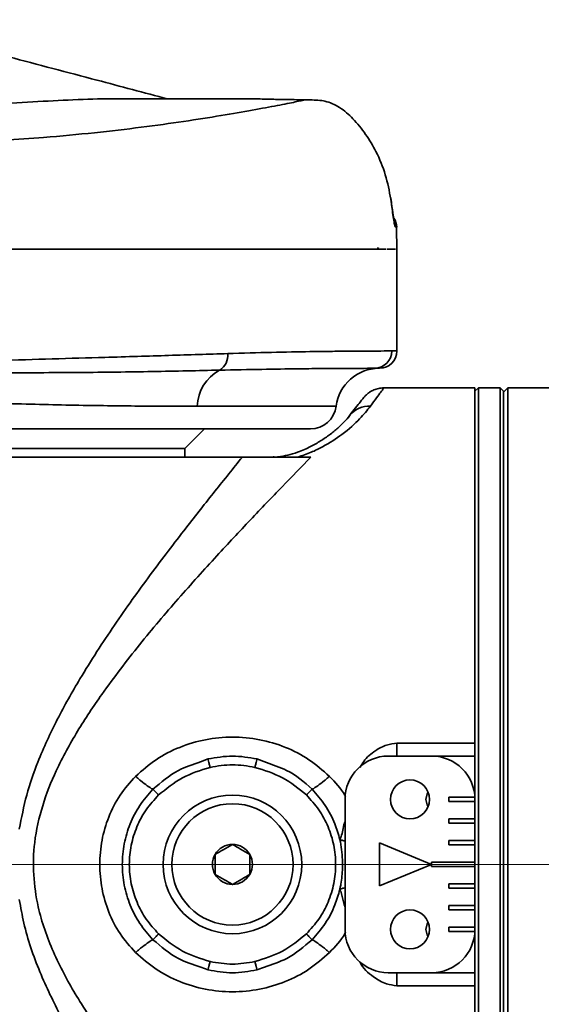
# Model space of a CAD drawing. Header units: millimetres. Extents: x 6316 to 18291, y -19059 to -9021.
# Tile 36 of 146: x 11685 to 11745, y -15825 to -15711. Entities that reach past the tile are written whole.
import ezdxf

# ---------------------------------------------------------------- set-up
doc = ezdxf.new("R2010")
doc.units = ezdxf.units.MM
doc.header["$LTSCALE"] = 10
doc.header["$PDSIZE"] = -1
doc.linetypes.add('CENTER', pattern=[50.8, 31.75, -6.35, 6.35, -6.35])
doc.layers.get('Defpoints').update_dxf_attribs({"true_color": 0x5e5e5e})
doc.layers.add('中心线层', color=1, linetype='CENTER')
doc.dimstyles.new('ISO-25', dxfattribs={"dimscale": 20, "dimtxt": 4, "dimasz": 3.05, "dimexe": 3, "dimexo": 0.625, "dimtad": 1, "dimdec": 0, "dimtxsty": 'Standard', "dimcen": 2.5, "dimclrd": 1, "dimclre": 1, "dimclrt": 4, "dimadec": 1, "dimazin": 2, "dimtfac": 1, "dimtdec": 0, "dimtmove": 0, "dimatfit": 0, "dimfxl": 1, "dimarcsym": 0})

# ---------------------------------------------------------------- blocks, each defined once
blk = doc.blocks.new('*D144')
at = {"layer": 'Defpoints', "color": 0, "linetype": 'ByBlock', "lineweight": 20, "transparency": 16777216}
for p in [(12383.33, -15287.41), (10584.24, -15808.37)]:
    blk.add_point(p, dxfattribs=at)
at = {"layer": '中心线层', "color": 1, "linetype": 'ByBlock', "lineweight": -2, "transparency": 16777216}
blk.add_line((10584.24, -15808.37), (12324.74, -15304.37), dxfattribs=at)
at = {"layer": '中心线层', "color": 1, "linetype": 'ByBlock', "lineweight": 20, "transparency": 16777216}
blk.add_solid([(12321.91, -15294.61), (12327.57, -15314.14), (12383.33, -15287.41)], dxfattribs=at)
at = {"layer": '中心线层', "color": 4, "linetype": 'ByBlock', "lineweight": 20, "transparency": 16777216, "insert": (11439.89, -15505.95), "char_height": 80, "attachment_point": 5, "rotation": 16.1496}
blk.add_mtext('R1873', dxfattribs=at)

msp = doc.modelspace()

# ---------------------------------------------------------------- linework, layer by layer
at = {"color": 7, "linetype": 'Continuous', "lineweight": 35}
for p, q in [((11712.27, -15720.03), (11695.58, -15720.03)), ((11728.21, -15734.82), (11728.07, -15734.82)), ((11728.24, -15737.48), (11728.2, -15734.82)), ((11725.95, -15737.38), (11726.09, -15737.18)), ((11728.24, -15749.26), (11728.24, -15737.38)), ((11726.24, -15751.12), (11725.66, -15751.12)), ((11737.24, -15753.37), (11726.73, -15753.37)), ((11737.64, -15753.37), (11737.24, -15753.77)), ((11737.24, -15753.37), (11737.24, -15794.38)), ((11740.14, -15753.37), (11737.64, -15753.37)), ((11737.64, -15753.37), (11737.64, -15863.37)), ((11740.54, -15753.77), (11740.14, -15753.37)), ((11740.14, -15753.37), (11740.14, -15863.37)), ((11741.04, -15753.37), (11740.54, -15753.87)), ((11740.54, -15862.97), (11740.54, -15753.77)), ((11746.24, -15753.37), (11741.04, -15753.37)), ((11741.04, -15753.37), (11741.04, -15863.37)), ((11721.22, -15755.5), (11705.18, -15755.5)), ((11723.04, -15756.21), (11722.76, -15756.56)), ((11718.24, -15758.12), (11674.74, -15758.12)), ((11703.74, -15760.38), (11706, -15758.12)), ((11703.74, -15760.38), (11618.74, -15760.38)), ((11703.74, -15761.37), (11703.74, -15760.38)), ((11710.38, -15761.37), (11675.28, -15761.37)), ((11728.24, -15794.38), (11737.24, -15794.38)), ((11737.24, -15794.38), (11737.24, -15795.87)), ((11705.56, -15796.53), (11706.42, -15796.2)), ((11712.07, -15796.2), (11714.28, -15797.05)), ((11732.24, -15795.87), (11727.24, -15795.87)), ((11737.24, -15795.87), (11732.24, -15795.87)), ((11737.24, -15800.87), (11737.24, -15795.87)), ((11722.24, -15800.87), (11722.24, -15815.87)), ((11737.23, -15800.62), (11734.23, -15800.62)), ((11734.23, -15800.62), (11734.23, -15801.12)), ((11737.23, -15801.12), (11737.23, -15800.62)), ((11737.24, -15815.87), (11737.24, -15800.87)), ((11734.23, -15801.12), (11737.23, -15801.12)), ((11737.23, -15803.12), (11734.23, -15803.12)), ((11734.23, -15803.12), (11734.23, -15803.62)), ((11737.23, -15803.62), (11737.23, -15803.12)), ((11734.23, -15803.62), (11737.23, -15803.62)), ((11732.22, -15808.37), (11726.22, -15805.89)), ((11726.22, -15805.89), (11726.22, -15810.86)), ((11737.23, -15805.62), (11734.23, -15805.62)), ((11734.23, -15805.62), (11734.23, -15806.12)), ((11734.23, -15806.12), (11737.23, -15806.12)), ((11737.23, -15806.12), (11737.23, -15805.62)), ((11726.22, -15810.86), (11732.22, -15808.37)), ((11732.23, -15808.12), (11732.23, -15808.62)), ((11737.23, -15808.12), (11732.23, -15808.12)), ((11732.23, -15808.62), (11737.23, -15808.62)), ((11737.23, -15808.62), (11737.23, -15808.12)), ((11737.23, -15810.62), (11734.23, -15810.62)), ((11734.23, -15810.62), (11734.23, -15811.12)), ((11734.23, -15811.12), (11737.23, -15811.12)), ((11737.23, -15811.12), (11737.23, -15810.62)), ((11737.23, -15813.12), (11734.23, -15813.12)), ((11734.23, -15813.12), (11734.23, -15813.62)), ((11737.23, -15813.62), (11737.23, -15813.12)), ((11734.23, -15813.62), (11737.23, -15813.62)), ((11737.23, -15815.62), (11734.23, -15815.62)), ((11734.23, -15815.62), (11734.23, -15816.12)), ((11737.23, -15816.12), (11737.23, -15815.62)), ((11734.23, -15816.12), (11737.23, -15816.12)), ((11737.24, -15820.87), (11737.24, -15815.87)), ((11706.42, -15820.55), (11705.57, -15820.22)), ((11712.93, -15820.22), (11712.07, -15820.55)), ((11727.24, -15820.87), (11732.24, -15820.87)), ((11732.24, -15820.87), (11737.24, -15820.87)), ((11737.24, -15820.87), (11737.24, -15822.37)), ((11737.24, -15822.37), (11728.24, -15822.37)), ((11737.24, -15822.37), (11737.24, -15863.37))]:
    msp.add_line(p, q, dxfattribs=at)
at = {"color": 7, "linetype": 'Continuous', "lineweight": 35, "flags": 128}
for points in [[(11722.61, -15756.82), (11722.67, -15756.72), (11722.82, -15756.5)], [(11731.83, -15800.03), (11731.72, -15800.24), (11731.59, -15800.87)], [(11731.59, -15800.87), (11731.72, -15801.51), (11731.83, -15801.72)], [(11731.83, -15815.03), (11731.72, -15815.24), (11731.59, -15815.87)], [(11731.59, -15815.87), (11731.72, -15816.51), (11731.83, -15816.72)]]:
    msp.add_lwpolyline(points, dxfattribs=at)
at = {"color": 7, "linetype": 'Continuous', "lineweight": 35}
for centre, radius in [((11729.74, -15800.87), 2.25), ((11709.24, -15808.37), 8), ((11709.24, -15808.37), 7), ((11729.74, -15815.87), 2.25)]:
    msp.add_circle(centre, radius, dxfattribs=at)
for centre, radius, start, end in [((11726.22, -15734.88), 2, 1.7114, 33.54), ((11726.07, -15734.88), 2, 1.7196, 23.7825), ((11706.69, -15749.63), 2.01, 302.2378, 6.0538), ((11725.65, -15749.13), 1.99, 270.29, 0.2871), ((11726.24, -15749.12), 2, 270, 359.5821), ((11710.01, -15755.62), 4.84, 117.764, 178.6096), ((11726.18, -15756.12), 5, 90, 172.8192), ((11718.24, -15755.12), 3, 270, 352.8192), ((11724.97, -15758.26), 2.77, 85.9422, 140.7473), ((11727.24, -15800.87), 5, 90, 180), ((11732.24, -15800.87), 5, 0, 90), ((11709.24, -15808.37), 2.31, 90, 150), ((11709.24, -15808.37), 2.31, 30, 90), ((11709.24, -15808.37), 2.31, 150, 210), ((11709.24, -15808.37), 2.31, 330, 30), ((11709.24, -15808.37), 2.31, 210, 270), ((11709.24, -15808.37), 2.31, 270, 330), ((11727.24, -15815.87), 5, 180, 270), ((11732.24, -15815.87), 5, 270, 0)]:
    msp.add_arc(centre, radius, start, end, dxfattribs=at)
for points, knots in [([(11701.76, -15720.03), (11699.04, -15719.31), (11692.91, -15717.68), (11686.77, -15716.07), (11683.37, -15715.17)], [0, 0, 0, 0, 0.444732, 1, 1, 1, 1]), ([(11668.24, -15725.25), (11669.89, -15725.24), (11673.18, -15725.22), (11678.06, -15725.06), (11682.83, -15724.82), (11687.98, -15724.45), (11693.36, -15723.95), (11698.79, -15723.31), (11703.7, -15722.63), (11708.01, -15721.95), (11711.65, -15721.31), (11714.51, -15720.78), (11716.65, -15720.35), (11717.39, -15720.2), (11717.77, -15720.13)], [0, 0, 0, 0, 0.068524, 0.137048, 0.205573, 0.274098, 0.365436, 0.456778, 0.548119, 0.639461, 0.730803, 0.822142, 0.911071, 1, 1, 1, 1]), ([(11670.16, -15721.66), (11672.06, -15721.49), (11675.87, -15721.15), (11681.22, -15720.71), (11686.25, -15720.35), (11690.94, -15720.12), (11694.04, -15720), (11695.46, -15720.03), (11695.58, -15720.04)], [0, 0, 0, 0, 0.191845, 0.383674, 0.579414, 0.775146, 0.980549, 1, 1, 1, 1]), ([(11712.31, -15720.03), (11712.31, -15720.03), (11712.31, -15720.03), (11712.3, -15720.03), (11712.3, -15720.03), (11712.3, -15720.03)], [0, 0, 0, 0, 0.233336, 0.852132, 1, 1, 1, 1]), ([(11717.77, -15720.13), (11717.01, -15720.12), (11715.5, -15720.11), (11713.73, -15720.07), (11712.56, -15720.04), (11712.4, -15720.03), (11712.32, -15720.03)], [0, 0, 0, 0, 0.261746, 0.524133, 0.787282, 1, 1, 1, 1]), ([(11719.56, -15720.23), (11718.96, -15720.18), (11718.36, -15720.13), (11717.77, -15720.13), (11717.77, -15720.13)], [0, 0, 0, 0, 0.999967, 1, 1, 1, 1]), ([(11727.52, -15731.6), (11727.35, -15730.65), (11726.99, -15728.76), (11725.95, -15726.25), (11724.66, -15724.09), (11723.26, -15722.35), (11721.72, -15720.97), (11720.4, -15720.38), (11719.68, -15720.25), (11719.56, -15720.23)], [0, 0, 0, 0, 0.196939, 0.393636, 0.55294, 0.71204, 0.849441, 0.974899, 1, 1, 1, 1]), ([(11727.92, -15734.16), (11727.92, -15734.16), (11727.92, -15734.17), (11727.9, -15734.09), (11727.86, -15733.86), (11727.78, -15733.38), (11727.68, -15732.64), (11727.59, -15731.95), (11727.53, -15731.55), (11727.52, -15731.46)], [0, 0, 0, 0, 0.022576, 0.110365, 0.245616, 0.433321, 0.671867, 0.927809, 1, 1, 1, 1]), ([(11727.83, -15733.68), (11727.82, -15733.6), (11727.78, -15733.34), (11727.69, -15732.68), (11727.59, -15731.99), (11727.53, -15731.59), (11727.52, -15731.5)], [0, 0, 0, 0, 0.155042, 0.502362, 0.885052, 1, 1, 1, 1]), ([(11728.07, -15734.82), (11728.06, -15734.8), (11728.02, -15734.77), (11727.93, -15734.4), (11727.81, -15733.67), (11727.67, -15732.7), (11727.57, -15731.97), (11727.52, -15731.6)], [0, 0, 0, 0, 0.130955, 0.342995, 0.557562, 0.776404, 1, 1, 1, 1]), ([(11668.24, -15737.38), (11670.73, -15737.38), (11675.69, -15737.38), (11682.79, -15737.38), (11689.46, -15737.38), (11695.64, -15737.38), (11701.48, -15737.38), (11706.89, -15737.38), (11711.79, -15737.38), (11715.67, -15737.38), (11717.62, -15737.38), (11718.36, -15737.38)], [0, 0, 0, 0, 0.1252434, 0.2504874, 0.3638568, 0.4775884, 0.590959, 0.7043309, 0.8180647, 0.9314372, 1, 1, 1, 1]), ([(11668.24, -15737.38), (11670.86, -15737.38), (11676.09, -15737.38), (11683.82, -15737.38), (11691.26, -15737.38), (11698.32, -15737.38), (11704.87, -15737.38), (11710.78, -15737.38), (11715.97, -15737.38), (11720.35, -15737.38), (11723.79, -15737.38), (11726.04, -15737.38), (11726.73, -15737.38), (11726.96, -15737.38)], [0, 0, 0, 0, 0.0953, 0.190256, 0.285833, 0.380782, 0.47602, 0.571421, 0.666323, 0.761749, 0.856899, 0.95202, 1, 1, 1, 1]), ([(11727.06, -15737.38), (11727.41, -15737.38), (11727.95, -15737.38), (11728.04, -15737.38), (11728.08, -15737.38)], [0, 0, 0, 0, 0.648068, 1, 1, 1, 1]), ([(11682.19, -15750.23), (11684.28, -15750.16), (11688.5, -15750.03), (11695.13, -15749.84), (11702.07, -15749.63), (11706.47, -15749.49), (11708.69, -15749.42)], [0, 0, 0, 0, 0.214938, 0.432461, 0.713303, 1, 1, 1, 1]), ([(11708.69, -15749.42), (11710.42, -15749.37), (11713.9, -15749.27), (11717.83, -15749.2), (11720.84, -15749.16), (11723.09, -15749.14), (11724.96, -15749.13), (11726.61, -15749.12), (11727.27, -15749.12), (11727.64, -15749.12)], [0, 0, 0, 0, 0.175503, 0.353643, 0.474328, 0.595013, 0.719202, 0.843393, 1, 1, 1, 1]), ([(11727.64, -15749.12), (11727.81, -15749.12), (11728.18, -15749.12), (11728.17, -15749.12), (11728.17, -15749.12)], [0, 0, 0, 0, 0.469608, 1, 1, 1, 1]), ([(11707.76, -15751.33), (11706.53, -15751.36), (11704.05, -15751.42), (11700.04, -15751.49), (11695.86, -15751.56), (11691.48, -15751.6), (11686.89, -15751.63), (11683.69, -15751.63), (11682.09, -15751.63)], [0, 0, 0, 0, 0.167902, 0.336985, 0.500476, 0.663967, 0.831985, 1, 1, 1, 1]), ([(11720.4, -15751.14), (11720.03, -15751.14), (11718.97, -15751.15), (11716.46, -15751.18), (11712.74, -15751.23), (11709.43, -15751.3), (11707.76, -15751.33)], [0, 0, 0, 0, 0.119829, 0.347856, 0.671619, 1, 1, 1, 1]), ([(11725.66, -15751.12), (11725.32, -15751.12), (11724.7, -15751.12), (11723.18, -15751.13), (11721.8, -15751.13), (11720.74, -15751.14), (11720.4, -15751.14)], [0, 0, 0, 0, 0.342264, 0.606683, 0.871101, 1, 1, 1, 1]), ([(11726.73, -15753.38), (11726.53, -15753.39), (11726.13, -15753.41), (11725.6, -15753.59), (11725.16, -15753.81), (11724.85, -15754.04), (11724.63, -15754.24), (11724.51, -15754.37), (11724.46, -15754.43), (11724.44, -15754.45), (11724.43, -15754.46), (11724.43, -15754.46), (11724.43, -15754.47), (11724.42, -15754.47), (11724.42, -15754.47), (11724.42, -15754.48), (11724.42, -15754.48)], [0, 0, 0, 0, 0.199118, 0.388501, 0.548907, 0.677958, 0.772427, 0.830666, 0.85184, 0.857226, 0.860872, 0.865014, 0.871944, 0.888095, 0.949061, 1, 1, 1, 1]), ([(11726.73, -15753.39), (11726.72, -15753.4), (11726.7, -15753.43), (11726.4, -15753.83), (11725.92, -15754.48), (11725.42, -15755.15), (11725.17, -15755.49)], [0, 0, 0, 0, 0.2225031, 0.476225, 0.7381027, 1, 1, 1, 1]), ([(11705.18, -15755.5), (11703.26, -15755.5), (11699.23, -15755.49), (11693.28, -15755.42), (11688, -15755.32), (11684.43, -15755.22), (11682.18, -15755.15), (11681.35, -15755.12)], [0, 0, 0, 0, 0.281135, 0.591145, 0.749839, 0.908531, 1, 1, 1, 1]), ([(11724.42, -15754.48), (11724.42, -15754.48), (11724.42, -15754.47), (11724.4, -15754.5), (11724.31, -15754.62), (11724, -15754.99), (11723.5, -15755.62), (11723.02, -15756.23), (11722.78, -15756.54)], [0, 0, 0, 0, 0.001228, 0.061051, 0.253459, 0.498659, 0.748322, 1, 1, 1, 1]), ([(11724.41, -15754.49), (11724.41, -15754.49), (11724.41, -15754.49), (11724.4, -15754.51), (11724.39, -15754.51)], [0, 0, 0, 0, 0.639792, 1, 1, 1, 1]), ([(11722.84, -15756.51), (11722.68, -15756.69), (11722.35, -15757.09), (11721.59, -15757.87), (11720.66, -15758.66), (11719.62, -15759.39), (11718.44, -15760.08), (11717.19, -15760.66), (11715.97, -15761.07), (11714.98, -15761.29), (11714.28, -15761.37), (11713.99, -15761.35), (11713.93, -15761.34)], [0, 0, 0, 0, 0.141536, 0.30675, 0.449569, 0.574207, 0.685691, 0.802308, 0.881191, 0.949806, 0.990014, 1, 1, 1, 1]), ([(11725.17, -15755.49), (11724.8, -15755.96), (11724.04, -15756.91), (11722.19, -15758.6), (11720.14, -15759.95), (11718.35, -15760.84), (11717.3, -15761.19), (11716.77, -15761.37)], [0, 0, 0, 0, 0.277931, 0.56409, 0.784387, 0.890954, 1, 1, 1, 1]), ([(11684.62, -15804.31), (11684.88, -15802.99), (11685.38, -15800.34), (11686.88, -15796.08), (11688.95, -15791.58), (11691.96, -15786.3), (11695.58, -15780.7), (11699.75, -15774.9), (11703.68, -15769.78), (11707.25, -15765.23), (11709.34, -15762.66), (11710.38, -15761.37)], [0, 0, 0, 0, 0.072833, 0.145748, 0.245334, 0.345017, 0.485093, 0.625509, 0.765617, 0.882824, 1, 1, 1, 1]), ([(11718.29, -15761.37), (11717.2, -15762.48), (11715.03, -15764.71), (11711.34, -15768.56), (11707.32, -15772.87), (11702.99, -15777.65), (11698.48, -15782.96), (11694.55, -15788.09), (11691.29, -15792.95), (11688.93, -15797.23), (11687.22, -15801.55), (11686.29, -15805.62), (11686.18, -15809.59), (11686.6, -15812.51), (11687.48, -15815.93), (11689.03, -15819.79), (11692, -15824.96), (11695.65, -15830.2), (11698.45, -15833.63), (11699.85, -15835.35)], [0, 0, 0, 0, 0.070897, 0.142031, 0.213022, 0.291402, 0.369948, 0.448298, 0.502779, 0.557191, 0.602261, 0.647212, 0.685556, 0.723923, 0.737827, 0.795136, 0.852633, 0.926289, 1, 1, 1, 1]), ([(11710.38, -15761.37), (11711.03, -15761.37), (11712.34, -15761.37), (11714.52, -15761.37), (11716.54, -15761.37), (11717.76, -15761.37), (11718.29, -15761.37)], [0, 0, 0, 0, 0.313496, 0.636326, 0.844292, 1, 1, 1, 1]), ([(11698.05, -15798.21), (11698.82, -15797.53), (11700.35, -15796.18), (11703.12, -15794.77), (11706.11, -15793.88), (11709.24, -15793.58), (11712.38, -15793.88), (11715.37, -15794.77), (11718.14, -15796.18), (11719.67, -15797.53), (11720.44, -15798.21)], [0, 0, 0, 0, 0.123456, 0.24806, 0.374033, 0.499858, 0.62617, 0.751816, 0.876217, 1, 1, 1, 1]), ([(11723.98, -15797.17), (11724.11, -15796.94), (11724.54, -15796.16), (11725.63, -15795.29), (11726.95, -15794.53), (11727.84, -15794.43), (11728.24, -15794.38)], [0, 0, 0, 0, 0.151448, 0.504579, 0.772446, 1, 1, 1, 1]), ([(11706.42, -15796.2), (11706.42, -15796.2), (11706.42, -15796.2), (11706.43, -15796.23), (11706.46, -15796.36), (11706.52, -15796.62), (11706.59, -15796.9), (11706.63, -15797.09), (11706.64, -15797.14), (11706.65, -15797.16), (11706.65, -15797.17)], [0, 0, 0, 0, 0.016147, 0.04236, 0.136085, 0.5, 0.863915, 0.95764, 0.983853, 1, 1, 1, 1]), ([(11712.07, -15796.2), (11712.07, -15796.2), (11712.07, -15796.2), (11712.06, -15796.23), (11712.03, -15796.36), (11711.97, -15796.62), (11711.9, -15796.9), (11711.86, -15797.09), (11711.85, -15797.14), (11711.84, -15797.16), (11711.84, -15797.17)], [0, 0, 0, 0, 0.016147, 0.04236, 0.136084, 0.5, 0.863916, 0.95764, 0.983853, 1, 1, 1, 1]), ([(11700.06, -15799.69), (11700.99, -15798.89), (11702.63, -15797.48), (11704.68, -15796.82), (11705.56, -15796.53)], [0, 0, 0, 0, 0.568702, 1, 1, 1, 1]), ([(11706.65, -15797.17), (11705.55, -15797.51), (11703.37, -15798.19), (11701.59, -15799.64), (11700.71, -15800.36)], [0, 0, 0, 0, 0.501337, 1, 1, 1, 1]), ([(11717.78, -15800.36), (11716.89, -15799.63), (11715.12, -15798.19), (11712.93, -15797.51), (11711.84, -15797.17)], [0, 0, 0, 0, 0.499996, 1, 1, 1, 1]), ([(11714.28, -15797.05), (11714.69, -15797.2), (11716.26, -15797.74), (11717.51, -15798.86), (11718.43, -15799.69)], [0, 0, 0, 0, 0.262601, 1, 1, 1, 1]), ([(11698.05, -15818.54), (11697.42, -15817.84), (11696.16, -15816.44), (11694.88, -15813.9), (11694.09, -15811.19), (11693.83, -15808.38), (11694.09, -15805.57), (11694.87, -15802.86), (11696.16, -15800.32), (11697.42, -15798.91), (11698.05, -15798.21)], [0, 0, 0, 0, 0.126139, 0.251344, 0.375678, 0.499521, 0.623811, 0.748024, 0.873607, 1, 1, 1, 1]), ([(11700.06, -15799.69), (11700.04, -15799.68), (11699.86, -15799.6), (11699.42, -15799.31), (11698.81, -15798.86), (11698.34, -15798.46), (11698.14, -15798.28), (11698.05, -15798.21)], [0, 0, 0, 0, 0.047074, 0.405825, 0.764575, 0.899864, 1, 1, 1, 1]), ([(11718.43, -15799.69), (11718.45, -15799.68), (11718.62, -15799.6), (11719.07, -15799.31), (11719.67, -15798.86), (11720.15, -15798.46), (11720.35, -15798.28), (11720.44, -15798.21)], [0, 0, 0, 0, 0.047074, 0.405825, 0.764575, 0.899864, 1, 1, 1, 1]), ([(11720.44, -15798.21), (11721.1, -15798.89), (11721.8, -15799.61), (11722.28, -15800.49), (11722.31, -15800.53)], [0, 0, 0, 0, 0.94587, 1, 1, 1, 1]), ([(11700.06, -15817.06), (11699.53, -15816.45), (11698.46, -15815.25), (11697.36, -15813.09), (11696.67, -15810.78), (11696.44, -15808.38), (11696.67, -15805.98), (11697.35, -15803.67), (11698.46, -15801.51), (11699.52, -15800.3), (11700.06, -15799.69)], [0, 0, 0, 0, 0.125281, 0.250594, 0.374887, 0.499727, 0.623955, 0.748806, 0.874057, 1, 1, 1, 1]), ([(11700.06, -15799.69), (11700.06, -15799.7), (11700.08, -15799.72), (11700.19, -15799.82), (11700.36, -15800), (11700.54, -15800.19), (11700.66, -15800.31), (11700.7, -15800.34), (11700.71, -15800.36)], [0, 0, 0, 0, 0.04351, 0.138809, 0.5, 0.861191, 0.95649, 1, 1, 1, 1]), ([(11717.78, -15800.36), (11717.79, -15800.34), (11717.83, -15800.31), (11717.94, -15800.19), (11718.13, -15800), (11718.3, -15799.82), (11718.4, -15799.72), (11718.42, -15799.7), (11718.43, -15799.69)], [0, 0, 0, 0, 0.04351, 0.138809, 0.5, 0.861191, 0.95649, 1, 1, 1, 1]), ([(11718.43, -15799.69), (11718.96, -15800.29), (11720.02, -15801.5), (11721.07, -15803.51), (11721.46, -15804.88), (11721.64, -15805.49)], [0, 0, 0, 0, 0.359302, 0.718696, 1, 1, 1, 1]), ([(11700.71, -15800.36), (11700.21, -15800.91), (11699.2, -15802.02), (11698.14, -15804.01), (11697.48, -15806.15), (11697.25, -15808.38), (11697.48, -15810.61), (11698.15, -15812.75), (11699.21, -15814.74), (11700.21, -15815.84), (11700.71, -15816.39)], [0, 0, 0, 0, 0.125483, 0.250592, 0.375635, 0.500275, 0.625523, 0.75001, 0.875179, 1, 1, 1, 1]), ([(11717.78, -15816.39), (11718.28, -15815.84), (11719.29, -15814.73), (11720.35, -15812.74), (11721.01, -15810.6), (11721.23, -15808.37), (11721.01, -15806.13), (11720.34, -15804), (11719.28, -15802.01), (11718.28, -15800.91), (11717.78, -15800.36)], [0, 0, 0, 0, 0.125483, 0.250592, 0.375635, 0.500275, 0.625523, 0.75001, 0.875179, 1, 1, 1, 1]), ([(11721.64, -15805.49), (11721.69, -15805.38), (11721.94, -15804.86), (11722.02, -15804.04), (11722.22, -15803.44), (11722.24, -15803.36)], [0, 0, 0, 0, 0.179695, 0.882206, 1, 1, 1, 1]), ([(11709.24, -15806.06), (11708.89, -15806.27), (11708.22, -15806.66), (11707.55, -15807.04), (11707.24, -15807.22)], [0, 0, 0, 0, 0.534671, 1, 1, 1, 1]), ([(11711.24, -15807.22), (11710.89, -15807.01), (11710.22, -15806.63), (11709.55, -15806.24), (11709.24, -15806.06)], [0, 0, 0, 0, 0.534671, 1, 1, 1, 1]), ([(11721.64, -15811.26), (11721.64, -15811.26), (11721.65, -15811.2), (11721.69, -15811), (11721.79, -15810.5), (11721.94, -15809.42), (11721.99, -15807.68), (11721.81, -15806.26), (11721.64, -15805.49), (11721.64, -15805.49)], [0, 0, 0, 0, 0.00001, 0.03071, 0.107158, 0.265758, 0.592473, 0.99999, 1, 1, 1, 1]), ([(11721.64, -15805.49), (11721.75, -15805.53), (11721.92, -15805.61), (11722.16, -15805.65), (11722.24, -15805.66)], [0, 0, 0, 0, 0.658368, 1, 1, 1, 1]), ([(11707.24, -15807.22), (11707.24, -15807.49), (11707.24, -15808.14), (11707.24, -15808.93), (11707.24, -15809.42), (11707.24, -15809.53)], [0, 0, 0, 0, 0.354009, 0.85573, 1, 1, 1, 1]), ([(11711.24, -15809.53), (11711.24, -15809.42), (11711.24, -15808.93), (11711.24, -15808.14), (11711.24, -15807.49), (11711.24, -15807.22)], [0, 0, 0, 0, 0.14427, 0.645991, 1, 1, 1, 1]), ([(11707.24, -15809.53), (11707.6, -15809.74), (11708.27, -15810.12), (11708.93, -15810.5), (11709.24, -15810.68)], [0, 0, 0, 0, 0.534671, 1, 1, 1, 1]), ([(11709.24, -15810.68), (11709.6, -15810.48), (11710.27, -15810.09), (11710.93, -15809.71), (11711.24, -15809.53)], [0, 0, 0, 0, 0.534671, 1, 1, 1, 1]), ([(11721.64, -15811.26), (11721.75, -15811.21), (11721.92, -15811.14), (11722.16, -15811.1), (11722.24, -15811.09)], [0, 0, 0, 0, 0.658397, 1, 1, 1, 1]), ([(11721.64, -15811.26), (11721.46, -15811.86), (11721.07, -15813.23), (11720.03, -15815.24), (11718.96, -15816.45), (11718.43, -15817.06)], [0, 0, 0, 0, 0.279549, 0.638781, 1, 1, 1, 1]), ([(11722.24, -15813.32), (11722.13, -15812.91), (11721.96, -15812.28), (11721.79, -15811.55), (11721.67, -15811.33), (11721.64, -15811.26)], [0, 0, 0, 0, 0.5815434, 0.8746791, 1, 1, 1, 1]), ([(11696.24, -15836.87), (11695.06, -15835.13), (11692.69, -15831.64), (11689.52, -15826.26), (11686.89, -15820.78), (11685.29, -15816.2), (11684.78, -15813.34), (11684.62, -15812.43)], [0, 0, 0, 0, 0.2399225, 0.4817195, 0.689986, 0.9020252, 1, 1, 1, 1]), ([(11700.06, -15817.06), (11700.06, -15817.05), (11700.08, -15817.03), (11700.19, -15816.93), (11700.36, -15816.75), (11700.54, -15816.56), (11700.66, -15816.44), (11700.7, -15816.4), (11700.71, -15816.39)], [0, 0, 0, 0, 0.04351, 0.138809, 0.5, 0.861191, 0.95649, 1, 1, 1, 1]), ([(11700.71, -15816.39), (11701.6, -15817.11), (11703.37, -15818.56), (11705.56, -15819.24), (11706.65, -15819.58)], [0, 0, 0, 0, 0.500007, 1, 1, 1, 1]), ([(11711.84, -15819.58), (11712.94, -15819.24), (11715.12, -15818.56), (11716.89, -15817.11), (11717.78, -15816.39)], [0, 0, 0, 0, 0.5013311, 1, 1, 1, 1]), ([(11717.78, -15816.39), (11717.79, -15816.4), (11717.83, -15816.44), (11717.94, -15816.56), (11718.13, -15816.75), (11718.3, -15816.93), (11718.4, -15817.03), (11718.42, -15817.05), (11718.43, -15817.06)], [0, 0, 0, 0, 0.04351, 0.138809, 0.5, 0.861191, 0.95649, 1, 1, 1, 1]), ([(11722.31, -15816.21), (11722.29, -15816.26), (11721.8, -15817.13), (11721.1, -15817.86), (11720.44, -15818.54)], [0, 0, 0, 0, 0.0547597, 1, 1, 1, 1]), ([(11698.05, -15818.54), (11698.14, -15818.47), (11698.34, -15818.29), (11698.81, -15817.89), (11699.42, -15817.44), (11699.86, -15817.15), (11700.04, -15817.07), (11700.06, -15817.06)], [0, 0, 0, 0, 0.100136, 0.235424, 0.594174, 0.952924, 1, 1, 1, 1]), ([(11705.57, -15820.22), (11704.68, -15819.94), (11702.63, -15819.27), (11700.99, -15817.86), (11700.06, -15817.06)], [0, 0, 0, 0, 0.430489, 1, 1, 1, 1]), ([(11718.43, -15817.06), (11717.5, -15817.86), (11715.86, -15819.27), (11713.81, -15819.93), (11712.93, -15820.22)], [0, 0, 0, 0, 0.5687558, 1, 1, 1, 1]), ([(11720.44, -15818.54), (11720.35, -15818.47), (11720.15, -15818.29), (11719.67, -15817.89), (11719.07, -15817.44), (11718.62, -15817.15), (11718.45, -15817.07), (11718.43, -15817.06)], [0, 0, 0, 0, 0.100136, 0.235425, 0.594175, 0.952925, 1, 1, 1, 1]), ([(11720.44, -15818.54), (11719.67, -15819.22), (11718.14, -15820.57), (11715.37, -15821.98), (11712.37, -15822.87), (11709.24, -15823.17), (11706.1, -15822.87), (11703.11, -15821.97), (11700.35, -15820.56), (11698.81, -15819.21), (11698.05, -15818.54)], [0, 0, 0, 0, 0.1235092, 0.2485215, 0.3738897, 0.5003165, 0.6264846, 0.7518717, 0.8768516, 1, 1, 1, 1]), ([(11706.65, -15819.58), (11706.65, -15819.58), (11706.64, -15819.6), (11706.63, -15819.66), (11706.59, -15819.85), (11706.52, -15820.13), (11706.46, -15820.39), (11706.43, -15820.52), (11706.42, -15820.55), (11706.42, -15820.55), (11706.42, -15820.55)], [0, 0, 0, 0, 0.0161469, 0.0423596, 0.1360846, 0.5, 0.8639154, 0.9576404, 0.9838531, 1, 1, 1, 1]), ([(11711.84, -15819.58), (11711.84, -15819.58), (11711.85, -15819.6), (11711.86, -15819.66), (11711.9, -15819.85), (11711.97, -15820.13), (11712.03, -15820.39), (11712.06, -15820.52), (11712.07, -15820.55), (11712.07, -15820.55), (11712.07, -15820.55)], [0, 0, 0, 0, 0.016147, 0.04236, 0.136084, 0.5, 0.863916, 0.95764, 0.983853, 1, 1, 1, 1]), ([(11728.24, -15822.37), (11727.83, -15822.32), (11726.84, -15822.2), (11725.35, -15821.27), (11724.26, -15820.33), (11723.93, -15819.6), (11723.91, -15819.56)], [0, 0, 0, 0, 0.22911, 0.545603, 0.972461, 1, 1, 1, 1])]:
    msp.add_open_spline(points, degree=3, knots=knots, dxfattribs=at)
for points in [[(11728.24, -15794.38), (11728.24, -15794.59), (11728.24, -15795), (11728.24, -15795.48), (11728.24, -15795.81), (11728.24, -15795.85), (11728.24, -15795.87)], [(11706.42, -15796.2), (11707.36, -15796.04), (11709.24, -15795.71), (11711.13, -15796.04), (11712.07, -15796.2)], [(11711.84, -15797.17), (11710.98, -15797.02), (11709.24, -15796.73), (11707.51, -15797.02), (11706.65, -15797.17)], [(11706.65, -15819.58), (11707.51, -15819.73), (11709.24, -15820.02), (11710.98, -15819.73), (11711.84, -15819.58)], [(11712.07, -15820.55), (11711.13, -15820.71), (11709.24, -15821.04), (11707.36, -15820.71), (11706.42, -15820.55)], [(11728.24, -15822.37), (11728.24, -15822.16), (11728.24, -15821.75), (11728.24, -15821.26), (11728.24, -15820.94), (11728.24, -15820.9), (11728.24, -15820.87)]]:
    msp.add_open_spline(points, degree=3, dxfattribs=at)
at = {"layer": '中心线层', "color": 1, "linetype": 'ByBlock', "lineweight": 20}
msp.add_line((10584.24, -15808.37), (11860.98, -15808.37), dxfattribs=at)

# ---------------------------------------------------------------- dimensions: what is measured, and where the dimension line sits
dim = msp.add_radius_dim(center=(10584.24, -15808.37), mpoint=(12383.33, -15287.41), dimstyle='ISO-25', dxfattribs=at)
dim.commit()
dim.dimension.update_dxf_attribs({"geometry": '*D144', "text_midpoint": (11439.89, -15505.95)})

doc.saveas('drawing.dxf')
